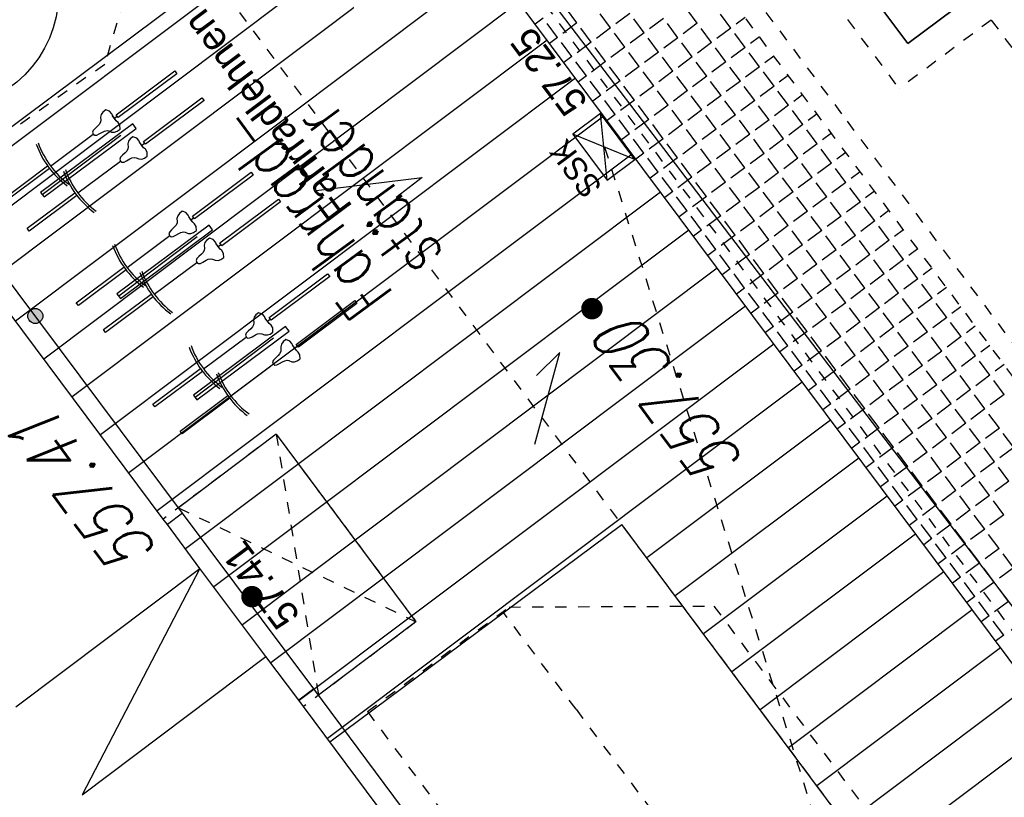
# Model space of a CAD drawing. Header units: metres. Extents: x 2 to 485, y 6 to 594.
# Tile 89 of 176: x 286.89 to 295.46, y 318.68 to 325.45. Entities that reach past the tile are written whole.
import ezdxf
from ezdxf.enums import TextEntityAlignment as Align

# ---------------------------------------------------------------- set-up
doc = ezdxf.new("R2010")
doc.units = ezdxf.units.M
doc.header["$LTSCALE"] = 0.0125
for name, pattern in [('237-14_Züricher Str._GL_3_RW_2014-11-28_bea$0$STRICHLINIE2', [9.525, 6.35, -3.175]), ('237-14_Züricher Str._GL_3_RW_2014-11-28_bea$0$STRICHPUNKT2', [12.7, 6.35, -3.175, 0, -3.175]), ('250', [0]), ('260241_A_bea$0$GESTRICHELTX2', [0.7, 0.5, -0.2]), ('260241_A_bea$0$PUNKTIERT', [0.2, 0, -0.2]), ('GESTRICHELT', [0.4, 0.2, -0.2]), ('GEWOFAG_Hof 2_141023_Grundriss_bea$0$AUSGEZOGEN', [0])]:
    doc.linetypes.add(name, pattern=pattern)
for name, color, linetype in [('237-14_Züricher Str._GL_3_RW_2014-11-28_bea$0$_GRU_Allgemein_Text', 151, 'Continuous'), ('237-14_Züricher Str._GL_3_RW_2014-11-28_bea$0$_GRU_Drainage', 54, '237-14_Züricher Str._GL_3_RW_2014-11-28_bea$0$STRICHPUNKT2'), ('237-14_Züricher Str._GL_3_RW_2014-11-28_bea$0$_GRU_Regenwasser', 150, '237-14_Züricher Str._GL_3_RW_2014-11-28_bea$0$STRICHLINIE2'), ('260241_A_bea$0$B07_FLSTGR', 9, 'Continuous'), ('260241_A_bea$0$B10_GEBAEUDE', 1, 'Continuous'), ('260241_A_bea$0$B13_GEB_ZUBEHOER', 12, 'Continuous'), ('260241_A_bea$0$B14_GEB_ZUB_GESTR', 12, 'Continuous'), ('260241_A_bea$0$B25_EINFASS_GEPKT', 7, '260241_A_bea$0$PUNKTIERT'), ('260241_A_bea$0$B34_ZUBEHOER_1', 6, 'Continuous'), ('260241_A_bea$0$B53_HAUPTHOEHEN', 4, 'Continuous'), ('260241_A_bea$0$B54_HOEHEN', 253, 'Continuous'), ('f_baum', 3, 'Continuous'), ('f_entwässerung', 170, 'Continuous'), ('f_fahrrad', 201, 'Continuous'), ('f_fahrradbügel', 152, 'Continuous'), ('f_feuerwehr', 10, 'Continuous'), ('f_schraff', 251, 'Continuous'), ('f_text_100', 7, 'Continuous'), ('f_weg', 2, 'Continuous')]:
    doc.layers.add(name, color=color, linetype=linetype)
doc.layers.add('GEWOFAG_Hof 2_141023_Grundriss_bea$0$STANDARD', color=7, linetype='GEWOFAG_Hof 2_141023_Grundriss_bea$0$AUSGEZOGEN', lineweight=13)
doc.styles.add('237-14_Züricher Str._GL_3_RW_2014-11-28_bea$0$STANDARD', font='isocp.shx')
doc.styles.add('260241_A_bea$0$ROMANS', font='ROMANS')

# ---------------------------------------------------------------- blocks, each defined once
blk = doc.blocks.new('260241_A_bea$0$HOEHENPKT_ZENTR')
at = {"const_width": 0.75}
blk.add_lwpolyline([(-0.375, 0, 1), (0.375, 0, 1)], format="xyb", close=True, dxfattribs=at)
blk = doc.blocks.new('260241_A_bea$0$Hoehenpunkt_einfach')
at = {"lineweight": -2}
blk.add_hatch(color=256, dxfattribs=at).paths.add_polyline_path([(0, 0.105, -1), (0, -0.105, -1)], flags=0)
blk.add_circle((0, 0), 0.105, dxfattribs=at)

msp = doc.modelspace()

# ---------------------------------------------------------------- linework, layer by layer
at = {"layer": '237-14_Züricher Str._GL_3_RW_2014-11-28_bea$0$_GRU_Drainage'}
for p, q in [((292.6643, 327.3763), (294.5481, 324.8516)), ((295.3496, 325.4496), (294.5481, 324.8516)), ((295.3496, 325.4496), (301.2937, 317.4829))]:
    msp.add_line(p, q, dxfattribs=at)
at = {"layer": '237-14_Züricher Str._GL_3_RW_2014-11-28_bea$0$_GRU_Regenwasser', "ltscale": 0.05}
msp.add_line((293.987, 317.945), (291.9859, 324.3424), dxfattribs=at)
at = {"layer": '260241_A_bea$0$B07_FLSTGR', "color": 30, "linetype": 'Continuous'}
msp.add_line((322.4815, 284.9103), (252.4415, 377.0003), dxfattribs=at)
at = {"layer": '260241_A_bea$0$B10_GEBAEUDE', "color": 7, "linetype": 'Continuous'}
for p, q in [((288.1407, 321.1027), (279.9339, 332.0897)), ((288.1766, 321.0548), (288.1407, 321.1027)), ((288.4577, 320.6704), (288.1766, 321.0548)), ((289.0337, 319.9049), (288.4577, 320.6704)), ((289.3211, 319.5239), (289.0337, 319.9049)), ((289.3624, 319.4691), (289.3211, 319.5239)), ((297.4067, 308.6694), (289.3624, 319.4691))]:
    msp.add_line(p, q, dxfattribs=at)
at = {"layer": '260241_A_bea$0$B13_GEB_ZUBEHOER', "color": 7, "linetype": 'Continuous'}
for p, q in [((288.3084, 321.1525), (280.0235, 332.2423)), ((289.1235, 321.8419), (288.2717, 321.2012)), ((289.1235, 321.8419), (290.3412, 320.2069)), ((288.3084, 321.1525), (288.1766, 321.0548)), ((289.4515, 319.6223), (288.3084, 321.1525)), ((286.8574, 319.4663), (288.4577, 320.6704)), ((288.4577, 320.6704), (287.4335, 318.7007)), ((290.3412, 320.2069), (289.4929, 319.5674)), ((287.4335, 318.7007), (289.0337, 319.9049)), ((289.4515, 319.6223), (289.3211, 319.5239)), ((297.5744, 308.719), (289.4515, 319.6223))]:
    msp.add_line(p, q, dxfattribs=at)
at = {"layer": '260241_A_bea$0$B14_GEB_ZUB_GESTR', "color": 7, "linetype": '260241_A_bea$0$GESTRICHELTX2'}
for p, q in [((289.1235, 321.8419), (289.4929, 319.5674)), ((288.2717, 321.2012), (290.3412, 320.2069))]:
    msp.add_line(p, q, dxfattribs=at)
at = {"layer": '260241_A_bea$0$B25_EINFASS_GEPKT', "color": 7, "linetype": '260241_A_bea$0$PUNKTIERT', "ltscale": 0.5}
for p, q in [((294.0498, 324.6333), (284.3499, 337.6302)), ((292.8475, 323.7363), (283.1475, 336.7333)), ((288.1295, 326.7643), (287.6305, 325.0633)), ((287.6305, 325.0633), (286.3915, 324.1843)), ((302.5279, 313.2661), (294.0498, 324.6333)), ((301.3255, 312.3693), (292.8475, 323.7363)), ((289.1235, 321.8419), (288.1407, 321.1027)), ((289.1235, 321.8419), (290.3412, 320.2069)), ((289.9175, 319.4253), (291.1525, 320.3363)), ((291.1525, 320.3363), (292.9355, 320.3443)), ((292.9355, 320.3443), (297.4135, 314.3623)), ((291.7347, 319.4454), (291.0979, 320.296)), ((290.3412, 320.2069), (289.3624, 319.4691)), ((289.9175, 319.4253), (295.6525, 311.7683)), ((291.7347, 319.4454), (296.2127, 313.4634))]:
    msp.add_line(p, q, dxfattribs=at)
at = {"layer": '260241_A_bea$0$B34_ZUBEHOER_1', "color": 252, "linetype": 'Continuous'}
for p, q in [((287.7705, 324.4433), (287.0869, 323.9281)), ((288.436, 323.5603), (287.7524, 323.0451)), ((289.1015, 322.6773), (288.4185, 322.1613))]:
    msp.add_line(p, q, dxfattribs=at)
at = {"layer": 'f_baum'}
msp.add_circle((286.2279, 325.6796), 1, dxfattribs=at)
at = {"layer": 'f_entwässerung', "color": 170}
for p, q in [((291.9482, 324.6359), (291.7078, 324.4565)), ((292.2472, 324.2352), (291.9482, 324.6359)), ((292.0068, 324.0558), (291.9482, 324.6359)), ((291.7078, 324.4565), (292.0068, 324.0558)), ((292.2472, 324.2352), (291.7078, 324.4565)), ((292.0068, 324.0558), (292.2472, 324.2352))]:
    msp.add_line(p, q, dxfattribs=at)
at = {"layer": 'f_fahrrad'}
for p, q in [((287.6006, 324.6278), (287.5945, 324.6043)), ((287.6153, 324.6477), (287.6006, 324.6278)), ((287.6392, 324.6671), (287.6153, 324.6477)), ((287.6725, 324.6545), (287.6392, 324.6671)), ((287.6917, 324.6331), (287.6725, 324.6545)), ((287.7001, 324.6146), (287.6917, 324.6331)), ((287.7317, 324.5718), (287.6967, 324.6192)), ((287.5847, 324.5425), (287.5711, 324.5274)), ((287.5952, 324.5618), (287.5847, 324.5425)), ((287.5945, 324.6043), (287.5963, 324.5775)), ((287.5963, 324.5775), (287.5952, 324.5618)), ((287.7159, 324.5932), (287.7001, 324.6146)), ((287.7159, 324.5932), (287.7402, 324.6113)), ((287.7317, 324.5718), (287.7159, 324.5932)), ((287.7159, 324.5932), (287.7159, 324.5932)), ((287.7159, 324.5932), (287.7159, 324.5932)), ((287.7159, 324.5932), (287.7159, 324.5932)), ((287.7159, 324.5932), (287.7159, 324.5932)), ((287.747, 324.5583), (287.7317, 324.5718)), ((287.7619, 324.5338), (287.747, 324.5583)), ((287.7641, 324.4982), (287.7619, 324.5338)), ((287.1591, 324.1778), (287.5307, 324.455)), ((287.5309, 324.4886), (287.5238, 324.4718)), ((287.5238, 324.4718), (287.5298, 324.4556)), ((287.5298, 324.4556), (287.5436, 324.4451)), ((287.5475, 324.5059), (287.5309, 324.4886)), ((287.5436, 324.4451), (287.5617, 324.4469)), ((287.5711, 324.5274), (287.5475, 324.5059)), ((287.5617, 324.4469), (287.5831, 324.4578)), ((287.5831, 324.4578), (287.6106, 324.474)), ((287.6106, 324.474), (287.629, 324.4826)), ((287.629, 324.4826), (287.6505, 324.487)), ((287.6505, 324.487), (287.6659, 324.4835)), ((287.6659, 324.4835), (287.691, 324.4739)), ((287.691, 324.4739), (287.7152, 324.4728)), ((287.7152, 324.4728), (287.7386, 324.481)), ((287.7386, 324.481), (287.7641, 324.4982)), ((287.8379, 324.3935), (287.8319, 324.37)), ((287.8319, 324.37), (287.8336, 324.3432)), ((287.8526, 324.4134), (287.8379, 324.3935)), ((287.8765, 324.4327), (287.8526, 324.4134)), ((287.9099, 324.4202), (287.8765, 324.4327)), ((287.929, 324.3988), (287.9099, 324.4202)), ((287.9374, 324.3802), (287.929, 324.3988)), ((287.969, 324.3375), (287.934, 324.3849)), ((287.9532, 324.3589), (287.9374, 324.3802)), ((287.9532, 324.3589), (287.9775, 324.377)), ((287.8084, 324.2931), (287.7849, 324.2716)), ((287.822, 324.3082), (287.8084, 324.2931)), ((287.8325, 324.3275), (287.822, 324.3082)), ((287.8336, 324.3432), (287.8325, 324.3275)), ((287.969, 324.3375), (287.9532, 324.3589)), ((287.9532, 324.3589), (287.9532, 324.3589)), ((287.9532, 324.3589), (287.9532, 324.3589)), ((287.9532, 324.3589), (287.9532, 324.3589)), ((287.9532, 324.3589), (287.9532, 324.3589)), ((287.9844, 324.324), (287.969, 324.3375)), ((287.9992, 324.2994), (287.9844, 324.324)), ((288.0014, 324.2639), (287.9992, 324.2994)), ((287.3965, 323.9434), (287.768, 324.2207)), ((287.7682, 324.2543), (287.7612, 324.2375)), ((287.7612, 324.2375), (287.7672, 324.2213)), ((287.7672, 324.2213), (287.7809, 324.2108)), ((287.7849, 324.2716), (287.7682, 324.2543)), ((287.7809, 324.2108), (287.799, 324.2126)), ((287.799, 324.2126), (287.8204, 324.2235)), ((287.8204, 324.2235), (287.8479, 324.2397)), ((287.8479, 324.2397), (287.8663, 324.2483)), ((287.8663, 324.2483), (287.8879, 324.2527)), ((287.8879, 324.2527), (287.9032, 324.2491)), ((287.9032, 324.2491), (287.9283, 324.2396)), ((287.9283, 324.2396), (287.9526, 324.2385)), ((287.9526, 324.2385), (287.976, 324.2467)), ((287.976, 324.2467), (288.0014, 324.2639)), ((288.2808, 323.7647), (288.2661, 323.7448)), ((288.3047, 323.7841), (288.2808, 323.7647)), ((288.338, 323.7715), (288.3047, 323.7841)), ((288.3572, 323.7501), (288.338, 323.7715)), ((288.2607, 323.6788), (288.2502, 323.6595)), ((288.2661, 323.7448), (288.26, 323.7213)), ((288.26, 323.7213), (288.2618, 323.6945)), ((288.2618, 323.6945), (288.2607, 323.6788)), ((288.3656, 323.7316), (288.3572, 323.7501)), ((288.3972, 323.6888), (288.3622, 323.7362)), ((288.3814, 323.7102), (288.3656, 323.7316)), ((288.3814, 323.7102), (288.4057, 323.7283)), ((288.3972, 323.6888), (288.3814, 323.7102)), ((288.3814, 323.7102), (288.3814, 323.7102)), ((288.3814, 323.7102), (288.3814, 323.7102)), ((288.3814, 323.7102), (288.3814, 323.7102)), ((288.3814, 323.7102), (288.3814, 323.7102)), ((288.4125, 323.6753), (288.3972, 323.6888)), ((288.4274, 323.6508), (288.4125, 323.6753)), ((288.1964, 323.6056), (288.1893, 323.5888)), ((288.1893, 323.5888), (288.1953, 323.5726)), ((288.213, 323.6229), (288.1964, 323.6056)), ((288.2366, 323.6444), (288.213, 323.6229)), ((288.2502, 323.6595), (288.2366, 323.6444)), ((288.2486, 323.5748), (288.2761, 323.591)), ((288.2761, 323.591), (288.2945, 323.5996)), ((288.2945, 323.5996), (288.316, 323.604)), ((288.316, 323.604), (288.3314, 323.6005)), ((288.3314, 323.6005), (288.3565, 323.5909)), ((288.3565, 323.5909), (288.3807, 323.5898)), ((288.3807, 323.5898), (288.4041, 323.598)), ((288.4041, 323.598), (288.4296, 323.6152)), ((288.4296, 323.6152), (288.4274, 323.6508)), ((287.8246, 323.2948), (288.1962, 323.572)), ((288.1953, 323.5726), (288.2091, 323.5621)), ((288.2091, 323.5621), (288.2272, 323.5639)), ((288.2272, 323.5639), (288.2486, 323.5748)), ((288.5034, 323.5105), (288.4974, 323.487)), ((288.5181, 323.5304), (288.5034, 323.5105)), ((288.542, 323.5497), (288.5181, 323.5304)), ((288.5754, 323.5372), (288.542, 323.5497)), ((288.5945, 323.5158), (288.5754, 323.5372)), ((288.6029, 323.4972), (288.5945, 323.5158)), ((288.4875, 323.4252), (288.4739, 323.4101)), ((288.498, 323.4445), (288.4875, 323.4252)), ((288.4974, 323.487), (288.4991, 323.4602)), ((288.4991, 323.4602), (288.498, 323.4445)), ((288.6345, 323.4545), (288.5995, 323.5019)), ((288.6187, 323.4759), (288.6029, 323.4972)), ((288.6187, 323.4759), (288.643, 323.494)), ((288.6345, 323.4545), (288.6187, 323.4759)), ((288.6187, 323.4759), (288.6187, 323.4759)), ((288.6187, 323.4759), (288.6187, 323.4759)), ((288.6187, 323.4759), (288.6187, 323.4759)), ((288.6187, 323.4759), (288.6187, 323.4759)), ((288.6499, 323.441), (288.6345, 323.4545)), ((288.6647, 323.4164), (288.6499, 323.441)), ((288.062, 323.0604), (288.4335, 323.3377)), ((288.4337, 323.3713), (288.4267, 323.3545)), ((288.4267, 323.3545), (288.4327, 323.3383)), ((288.4327, 323.3383), (288.4464, 323.3278)), ((288.4504, 323.3886), (288.4337, 323.3713)), ((288.4739, 323.4101), (288.4504, 323.3886)), ((288.4645, 323.3296), (288.4859, 323.3405)), ((288.4859, 323.3405), (288.5134, 323.3567)), ((288.5134, 323.3567), (288.5318, 323.3653)), ((288.5318, 323.3653), (288.5534, 323.3697)), ((288.5534, 323.3697), (288.5687, 323.3661)), ((288.5687, 323.3661), (288.5938, 323.3566)), ((288.5938, 323.3566), (288.6181, 323.3555)), ((288.6181, 323.3555), (288.6415, 323.3637)), ((288.6415, 323.3637), (288.6669, 323.3809)), ((288.6669, 323.3809), (288.6647, 323.4164)), ((288.4464, 323.3278), (288.4645, 323.3296)), ((288.9322, 322.861), (288.9261, 322.8375)), ((288.9261, 322.8375), (288.9279, 322.8107)), ((288.9469, 322.881), (288.9322, 322.861)), ((288.9708, 322.9003), (288.9469, 322.881)), ((289.0041, 322.8877), (288.9708, 322.9003)), ((289.0233, 322.8664), (289.0041, 322.8877)), ((289.0317, 322.8478), (289.0233, 322.8664)), ((289.0633, 322.805), (289.0283, 322.8524)), ((289.0475, 322.8264), (289.0317, 322.8478)), ((289.0475, 322.8264), (289.0718, 322.8445)), ((289.0633, 322.805), (289.0475, 322.8264)), ((289.0475, 322.8264), (289.0475, 322.8264)), ((289.0475, 322.8264), (289.0475, 322.8264)), ((289.0475, 322.8264), (289.0475, 322.8264)), ((289.0475, 322.8264), (289.0475, 322.8264)), ((288.8791, 322.7391), (288.8624, 322.7218)), ((288.9027, 322.7606), (288.8791, 322.7391)), ((288.9163, 322.7757), (288.9027, 322.7606)), ((288.9268, 322.795), (288.9163, 322.7757)), ((288.9279, 322.8107), (288.9268, 322.795)), ((289.0786, 322.7916), (289.0633, 322.805)), ((289.0702, 322.7142), (289.0957, 322.7314)), ((289.0935, 322.767), (289.0786, 322.7916)), ((289.0957, 322.7314), (289.0935, 322.767)), ((288.4907, 322.411), (288.8623, 322.6882)), ((288.8624, 322.7218), (288.8554, 322.7051)), ((288.8554, 322.7051), (288.8614, 322.6888)), ((288.8614, 322.6888), (288.8752, 322.6783)), ((288.8752, 322.6783), (288.8933, 322.6801)), ((288.8933, 322.6801), (288.9147, 322.691)), ((288.9147, 322.691), (288.9422, 322.7072)), ((288.9422, 322.7072), (288.9606, 322.7158)), ((288.9606, 322.7158), (288.9821, 322.7202)), ((288.9821, 322.7202), (288.9975, 322.7167)), ((288.9975, 322.7167), (289.0226, 322.7071)), ((289.0226, 322.7071), (289.0468, 322.706)), ((289.0468, 322.706), (289.0702, 322.7142)), ((289.1842, 322.6466), (289.1695, 322.6267)), ((289.2081, 322.6659), (289.1842, 322.6466)), ((289.2415, 322.6534), (289.2081, 322.6659)), ((289.2606, 322.632), (289.2415, 322.6534)), ((289.1641, 322.5607), (289.1536, 322.5414)), ((289.1695, 322.6267), (289.1635, 322.6032)), ((289.1635, 322.6032), (289.1652, 322.5764)), ((289.1652, 322.5764), (289.1641, 322.5607)), ((289.269, 322.6135), (289.2606, 322.632)), ((289.3006, 322.5707), (289.2656, 322.6181)), ((289.2848, 322.5921), (289.269, 322.6135)), ((289.2848, 322.5921), (289.3091, 322.6102)), ((289.3006, 322.5707), (289.2848, 322.5921)), ((289.2848, 322.5921), (289.2848, 322.5921)), ((289.2848, 322.5921), (289.2848, 322.5921)), ((289.2848, 322.5921), (289.2848, 322.5921)), ((289.2848, 322.5921), (289.2848, 322.5921)), ((289.316, 322.5572), (289.3006, 322.5707)), ((289.0998, 322.4875), (289.0928, 322.4707)), ((289.1164, 322.5048), (289.0998, 322.4875)), ((289.14, 322.5263), (289.1164, 322.5048)), ((289.1536, 322.5414), (289.14, 322.5263)), ((289.1795, 322.4729), (289.1979, 322.4815)), ((289.1979, 322.4815), (289.2195, 322.4859)), ((289.2195, 322.4859), (289.2348, 322.4823)), ((289.2348, 322.4823), (289.2599, 322.4728)), ((289.2842, 322.4717), (289.3076, 322.4799)), ((289.3076, 322.4799), (289.333, 322.4971)), ((289.3308, 322.5327), (289.316, 322.5572)), ((289.333, 322.4971), (289.3308, 322.5327)), ((288.728, 322.1766), (289.0996, 322.4539)), ((289.0928, 322.4707), (289.0988, 322.4545)), ((289.0988, 322.4545), (289.1125, 322.444)), ((289.1125, 322.444), (289.1306, 322.4458)), ((289.1306, 322.4458), (289.152, 322.4567)), ((289.152, 322.4567), (289.1795, 322.4729)), ((289.2599, 322.4728), (289.2842, 322.4717))]:
    msp.add_line(p, q, dxfattribs=at)
for points in [[(288.2583, 324.9819), (287.7478, 324.601), (287.7299, 324.6251), (288.2404, 325.006)], [(288.4956, 324.7476), (287.9851, 324.3667), (287.9672, 324.3908), (288.4777, 324.7717)], [(287.1507, 324.1555), (286.7355, 323.8457), (286.7175, 323.8698), (287.1328, 324.1796)], [(288.9238, 324.0989), (288.4133, 323.718), (288.3954, 323.7421), (288.9059, 324.123)], [(287.3881, 323.9212), (286.9728, 323.6114), (286.9549, 323.6354), (287.3701, 323.9453)], [(289.1611, 323.8646), (288.6506, 323.4837), (288.6327, 323.5078), (289.1432, 323.8887)], [(287.8162, 323.2725), (287.401, 322.9627), (287.383, 322.9868), (287.7983, 323.2966)], [(289.5899, 323.2152), (289.0794, 322.8343), (289.0615, 322.8583), (289.572, 323.2392)], [(288.0536, 323.0382), (287.6383, 322.7284), (287.6204, 322.7524), (288.0356, 323.0623)], [(289.8272, 322.9808), (289.3167, 322.5999), (289.2988, 322.624), (289.8093, 323.0049)], [(288.4823, 322.3888), (288.0671, 322.0789), (288.0491, 322.103), (288.4644, 322.4128)], [(288.7197, 322.1544), (288.3044, 321.8446), (288.2865, 321.8687), (288.7017, 322.1785)]]:
    msp.add_lwpolyline(points, close=True, dxfattribs=at)
for centre, radius, start, end in [((287.7705, 324.6339), 0.7828, 199.85406, 233.26233), ((287.7705, 324.6339), 0.7628, 199.39784, 233.70883), ((288.0078, 324.3996), 0.7828, 199.85406, 233.26233), ((288.0078, 324.3996), 0.7628, 199.39784, 233.70883), ((288.436, 323.7509), 0.7828, 199.85406, 233.26233), ((288.436, 323.7509), 0.7628, 199.39784, 233.70883), ((288.6733, 323.5166), 0.7828, 199.85406, 233.26233), ((288.6733, 323.5166), 0.7628, 199.39784, 233.70883), ((289.1021, 322.8671), 0.7828, 199.85406, 233.26233), ((289.1021, 322.8671), 0.7628, 199.39784, 233.70883), ((289.3394, 322.6328), 0.7828, 199.85406, 233.26233), ((289.3394, 322.6328), 0.7628, 199.39784, 233.70883)]:
    msp.add_arc(centre, radius, start, end, dxfattribs=at)
at = {"layer": 'f_fahrradbügel', "linetype": '250'}
for p, q in [((287.8742, 324.5451), (287.072, 323.9482)), ((287.9041, 324.505), (287.8742, 324.5451)), ((287.1019, 323.908), (287.9041, 324.505)), ((287.072, 323.9482), (287.1019, 323.908)), ((288.5397, 323.6621), (287.7375, 323.0652)), ((287.7674, 323.025), (288.5696, 323.622)), ((288.5696, 323.622), (288.5397, 323.6621)), ((287.7375, 323.0652), (287.7674, 323.025)), ((289.2058, 322.7784), (288.4036, 322.1814)), ((288.4334, 322.1413), (289.2357, 322.7382)), ((289.2357, 322.7382), (289.2058, 322.7784)), ((288.4036, 322.1814), (288.4334, 322.1413))]:
    msp.add_line(p, q, dxfattribs=at)
at = {"layer": 'f_feuerwehr', "linetype": 'GESTRICHELT'}
for p, q in [((315.8955, 289.2086), (266.222, 355.7851)), ((309.4211, 303.7392), (274.1087, 351.0672))]:
    msp.add_line(p, q, dxfattribs=at)
at = {"layer": 'f_schraff', "linetype": 'Continuous'}
for p, q in [((290.2488, 326.9269), (286.1115, 323.8193)), ((290.4956, 326.5961), (286.3586, 323.4886)), ((290.7425, 326.2653), (286.6056, 323.158)), ((290.9893, 325.9345), (286.8527, 322.8273)), ((291.2361, 325.6037), (287.0997, 322.4967)), ((291.7421, 325.4238), (291.6509, 325.5459)), ((292.0353, 325.3811), (291.9442, 325.5033)), ((292.2033, 325.5064), (292.0811, 325.4153)), ((292.7898, 325.4212), (292.6987, 325.5433)), ((293.0831, 325.3785), (292.9919, 325.5007)), ((291.4488, 325.4664), (291.3791, 325.4144)), ((291.5741, 325.2984), (291.483, 325.4206)), ((291.7421, 325.4238), (291.6199, 325.3326)), ((292.3286, 325.3385), (292.2375, 325.4606)), ((292.4965, 325.4638), (292.3744, 325.3727)), ((292.6219, 325.2958), (292.5307, 325.418)), ((292.7898, 325.4212), (292.6677, 325.33)), ((293.2067, 325.4708), (293.1289, 325.4127)), ((291.8674, 325.2558), (291.7762, 325.378)), ((292.0353, 325.3811), (291.9132, 325.29)), ((292.1606, 325.2132), (292.0695, 325.3353)), ((292.3286, 325.3385), (292.2064, 325.2473)), ((292.9151, 325.2532), (292.824, 325.3753)), ((293.0831, 325.3785), (292.9609, 325.2874)), ((293.2084, 325.2106), (293.1172, 325.3327)), ((291.4829, 325.2729), (287.3468, 322.166)), ((291.5741, 325.2984), (291.5044, 325.2464)), ((291.6994, 325.1305), (291.6083, 325.2526)), ((291.8674, 325.2558), (291.7452, 325.1647)), ((292.4539, 325.1705), (292.3628, 325.2927)), ((292.6219, 325.2958), (292.4997, 325.2047)), ((292.7472, 325.1279), (292.656, 325.25)), ((292.9151, 325.2532), (292.793, 325.1621)), ((293.332, 325.3028), (293.2542, 325.2447)), ((291.9927, 325.0879), (291.9015, 325.21)), ((292.1606, 325.2132), (292.0385, 325.122)), ((292.2859, 325.0452), (292.1948, 325.1674)), ((292.4539, 325.1705), (292.3318, 325.0794)), ((293.0404, 325.0853), (292.9493, 325.2074)), ((293.2084, 325.2106), (293.0862, 325.1194)), ((293.3337, 325.0426), (293.2426, 325.1648)), ((293.4573, 325.1349), (293.3795, 325.0768)), ((291.6994, 325.1305), (291.6297, 325.0785)), ((291.8247, 324.9625), (291.7336, 325.0847)), ((291.9927, 325.0879), (291.8705, 324.9967)), ((292.5792, 325.0026), (292.4881, 325.1247)), ((292.7472, 325.1279), (292.625, 325.0368)), ((292.8725, 324.9599), (292.7813, 325.0821)), ((293.0404, 325.0853), (292.9183, 324.9941)), ((291.8247, 324.9625), (291.755, 324.9105)), ((292.118, 324.9199), (292.0269, 325.042)), ((292.2859, 325.0452), (292.1638, 324.9541)), ((292.4113, 324.8773), (292.3201, 324.9994)), ((292.5792, 325.0026), (292.4571, 324.9114)), ((293.1657, 324.9173), (293.0746, 325.0394)), ((293.3337, 325.0426), (293.2115, 324.9515)), ((293.459, 324.8747), (293.3679, 324.9968)), ((293.5826, 324.9669), (293.5048, 324.9088)), ((291.7298, 324.942), (287.5938, 321.8354)), ((291.95, 324.7946), (291.8589, 324.9167)), ((292.118, 324.9199), (291.9959, 324.8288)), ((292.4113, 324.8773), (292.2891, 324.7861)), ((292.7045, 324.8346), (292.6134, 324.9568)), ((292.8725, 324.9599), (292.7503, 324.8688)), ((292.9978, 324.792), (292.9067, 324.9141)), ((293.1657, 324.9173), (293.0436, 324.8262)), ((291.95, 324.7946), (291.8803, 324.7425)), ((292.2433, 324.7519), (292.1522, 324.8741)), ((292.5366, 324.7093), (292.4454, 324.8315)), ((292.7045, 324.8346), (292.5824, 324.7435)), ((292.9978, 324.792), (292.8756, 324.7008)), ((293.2911, 324.7493), (293.1999, 324.8715)), ((293.459, 324.8747), (293.3369, 324.7835)), ((293.5843, 324.7067), (293.4932, 324.8289)), ((293.708, 324.799), (293.6301, 324.7409)), ((292.0754, 324.6266), (291.9842, 324.7488)), ((292.2433, 324.7519), (292.1212, 324.6608)), ((292.3686, 324.584), (292.2775, 324.7061)), ((292.5366, 324.7093), (292.4144, 324.6182)), ((292.8298, 324.6667), (292.7387, 324.7888)), ((293.1231, 324.624), (293.032, 324.7462)), ((293.2911, 324.7493), (293.1689, 324.6582)), ((293.4164, 324.5814), (293.3252, 324.7035)), ((293.5843, 324.7067), (293.4622, 324.6156)), ((292.0754, 324.6266), (292.0056, 324.5746)), ((292.6619, 324.5414), (292.5708, 324.6635)), ((292.8298, 324.6667), (292.7077, 324.5755)), ((292.9552, 324.4987), (292.864, 324.6209)), ((293.1231, 324.624), (293.001, 324.5329)), ((293.7096, 324.5388), (293.6185, 324.6609)), ((293.8333, 324.631), (293.7554, 324.5729)), ((291.9766, 324.6112), (287.8409, 321.5047)), ((292.2007, 324.4587), (292.1095, 324.5808)), ((292.3686, 324.584), (292.2465, 324.4929)), ((292.4939, 324.416), (292.4028, 324.5382)), ((292.6619, 324.5414), (292.5397, 324.4502)), ((293.2484, 324.4561), (293.1573, 324.5782)), ((293.4164, 324.5814), (293.2942, 324.4903)), ((293.5417, 324.4134), (293.4505, 324.5356)), ((293.7096, 324.5388), (293.5875, 324.4476)), ((292.2007, 324.4587), (292.1309, 324.4066)), ((292.7872, 324.3734), (292.6961, 324.4956)), ((292.9552, 324.4987), (292.833, 324.4076)), ((293.0805, 324.3308), (292.9893, 324.4529)), ((293.2484, 324.4561), (293.1263, 324.3649)), ((293.8349, 324.3708), (293.7438, 324.493)), ((293.9586, 324.463), (293.8808, 324.405)), ((292.326, 324.2907), (292.2348, 324.4129)), ((292.4939, 324.416), (292.3718, 324.3249)), ((292.6192, 324.2481), (292.5281, 324.3702)), ((292.7872, 324.3734), (292.6651, 324.2823)), ((293.3737, 324.2881), (293.2826, 324.4103)), ((293.5417, 324.4134), (293.4195, 324.3223)), ((293.667, 324.2455), (293.5759, 324.3676)), ((293.8349, 324.3708), (293.7128, 324.2797)), ((292.2234, 324.2804), (288.0879, 321.1741)), ((292.326, 324.2907), (292.2562, 324.2387)), ((292.9125, 324.2055), (292.8214, 324.3276)), ((293.0805, 324.3308), (292.9583, 324.2396)), ((293.2058, 324.1628), (293.1146, 324.285)), ((293.3737, 324.2881), (293.2516, 324.197)), ((293.9603, 324.2029), (293.8691, 324.325)), ((294.0839, 324.2951), (294.0061, 324.237)), ((292.4513, 324.1228), (292.3602, 324.2449)), ((292.6192, 324.2481), (292.4971, 324.157)), ((292.7446, 324.0801), (292.6534, 324.2023)), ((292.9125, 324.2055), (292.7904, 324.1143)), ((293.499, 324.1202), (293.4079, 324.2423)), ((293.667, 324.2455), (293.5448, 324.1544)), ((293.7923, 324.0775), (293.7012, 324.1997)), ((293.9603, 324.2029), (293.8381, 324.1117)), ((292.4513, 324.1228), (292.3815, 324.0707)), ((293.0378, 324.0375), (292.9467, 324.1597)), ((293.2058, 324.1628), (293.0836, 324.0717)), ((293.3311, 323.9949), (293.24, 324.117)), ((293.499, 324.1202), (293.3769, 324.029)), ((294.0856, 324.0349), (293.9944, 324.157)), ((294.2092, 324.1271), (294.1314, 324.0691)), ((292.5766, 323.9548), (292.4855, 324.077)), ((292.7446, 324.0801), (292.6224, 323.989)), ((292.8699, 323.9122), (292.7787, 324.0343)), ((293.0378, 324.0375), (292.9157, 323.9464)), ((293.6244, 323.9522), (293.5332, 324.0744)), ((293.7923, 324.0775), (293.6702, 323.9864)), ((293.9176, 323.9096), (293.8265, 324.0317)), ((294.0856, 324.0349), (293.9634, 323.9438)), ((292.4703, 323.9496), (288.3349, 320.8434)), ((292.5766, 323.9548), (292.5068, 323.9027)), ((293.1631, 323.8696), (293.072, 323.9917)), ((293.3311, 323.9949), (293.2089, 323.9037)), ((293.4564, 323.8269), (293.3653, 323.9491)), ((293.6244, 323.9522), (293.5022, 323.8611)), ((294.2109, 323.867), (294.1198, 323.9891)), ((294.3345, 323.9592), (294.2567, 323.9011)), ((292.7019, 323.7869), (292.6108, 323.909)), ((292.8699, 323.9122), (292.7477, 323.8211)), ((292.9952, 323.7442), (292.9041, 323.8664)), ((293.1631, 323.8696), (293.041, 323.7784)), ((293.7497, 323.7843), (293.6585, 323.9064)), ((293.9176, 323.9096), (293.7955, 323.8185)), ((294.0429, 323.7416), (293.9518, 323.8638)), ((294.2109, 323.867), (294.0887, 323.7758)), ((292.7019, 323.7869), (292.6321, 323.7348)), ((293.2885, 323.7016), (293.1973, 323.8237)), ((293.4564, 323.8269), (293.3343, 323.7358)), ((293.5817, 323.659), (293.4906, 323.7811)), ((293.7497, 323.7843), (293.6275, 323.6931)), ((294.3362, 323.699), (294.2451, 323.8211)), ((294.4598, 323.7912), (294.382, 323.7332)), ((292.8272, 323.6189), (292.7361, 323.7411)), ((292.9952, 323.7442), (292.873, 323.6531)), ((293.1205, 323.5763), (293.0294, 323.6984)), ((293.2885, 323.7016), (293.1663, 323.6105)), ((293.875, 323.6163), (293.7838, 323.7385)), ((294.0429, 323.7416), (293.9208, 323.6505)), ((294.1682, 323.5737), (294.0771, 323.6958)), ((294.3362, 323.699), (294.2141, 323.6079)), ((292.7171, 323.6188), (288.582, 320.5128)), ((292.8272, 323.6189), (292.7574, 323.5668)), ((293.4138, 323.5336), (293.3226, 323.6558)), ((293.5817, 323.659), (293.4596, 323.5678)), ((293.707, 323.491), (293.6159, 323.6132)), ((293.875, 323.6163), (293.7528, 323.5252)), ((294.4615, 323.531), (294.3704, 323.6532)), ((294.5851, 323.6233), (294.5073, 323.5652)), ((292.9526, 323.451), (292.8614, 323.5731)), ((293.1205, 323.5763), (292.9984, 323.4852)), ((293.2458, 323.4083), (293.1547, 323.5305)), ((293.4138, 323.5336), (293.2916, 323.4425)), ((294.0003, 323.4484), (293.9092, 323.5705)), ((294.1682, 323.5737), (294.0461, 323.4825)), ((294.2936, 323.4057), (294.2024, 323.5279)), ((294.4615, 323.531), (294.3394, 323.4399)), ((292.9526, 323.451), (292.8827, 323.3989)), ((293.5391, 323.3657), (293.4479, 323.4878)), ((293.707, 323.491), (293.5849, 323.3999)), ((293.8323, 323.3231), (293.7412, 323.4452)), ((294.0003, 323.4484), (293.8782, 323.3572)), ((294.5868, 323.3631), (294.4957, 323.4852)), ((294.7105, 323.4553), (294.6326, 323.3973)), ((293.0779, 323.283), (292.9867, 323.4052)), ((293.2458, 323.4083), (293.1237, 323.3172)), ((293.3711, 323.2404), (293.28, 323.3625)), ((293.5391, 323.3657), (293.4169, 323.2746)), ((294.1256, 323.2804), (294.0345, 323.4026)), ((294.2936, 323.4057), (294.1714, 323.3146)), ((294.4189, 323.2378), (294.3277, 323.3599)), ((294.5868, 323.3631), (294.4647, 323.272)), ((292.9639, 323.288), (288.829, 320.1821)), ((293.0779, 323.283), (293.008, 323.2309)), ((293.6644, 323.1977), (293.5733, 323.3199)), ((293.8323, 323.3231), (293.7102, 323.2319)), ((293.9577, 323.1551), (293.8665, 323.2773)), ((294.1256, 323.2804), (294.0035, 323.1893)), ((294.7121, 323.1951), (294.621, 323.3173)), ((294.8358, 323.2874), (294.7579, 323.2293)), ((293.2032, 323.1151), (293.112, 323.2372)), ((293.3711, 323.2404), (293.249, 323.1492)), ((293.4964, 323.0724), (293.4053, 323.1946)), ((293.6644, 323.1977), (293.5422, 323.1066)), ((294.2509, 323.1125), (294.1598, 323.2346)), ((294.4189, 323.2378), (294.2967, 323.1466)), ((294.5442, 323.0698), (294.4531, 323.192)), ((294.7121, 323.1951), (294.59, 323.104)), ((293.2032, 323.1151), (293.1333, 323.0629)), ((293.7897, 323.0298), (293.6986, 323.1519)), ((293.9577, 323.1551), (293.8355, 323.064)), ((294.083, 322.9872), (293.9918, 323.1093)), ((294.2509, 323.1125), (294.1288, 323.0213)), ((294.8375, 323.0272), (294.7463, 323.1493)), ((294.9611, 323.1194), (294.8833, 323.0614)), ((293.3285, 322.9471), (293.2374, 323.0693)), ((293.4964, 323.0724), (293.3743, 322.9813)), ((293.6218, 322.9045), (293.5306, 323.0266)), ((293.7897, 323.0298), (293.6676, 322.9387)), ((294.3762, 322.9445), (294.2851, 323.0667)), ((294.5442, 323.0698), (294.422, 322.9787)), ((294.6695, 322.9019), (294.5784, 323.024)), ((294.8375, 323.0272), (294.7153, 322.9361)), ((293.2107, 322.9571), (289.0761, 319.8515)), ((293.3285, 322.9471), (293.2586, 322.895)), ((293.6218, 322.9045), (293.4996, 322.8133)), ((293.915, 322.8618), (293.8239, 322.984)), ((294.083, 322.9872), (293.9608, 322.896)), ((294.2083, 322.8192), (294.1171, 322.9414)), ((294.3762, 322.9445), (294.2541, 322.8534)), ((294.9628, 322.8592), (294.8716, 322.9814)), ((295.0864, 322.9515), (295.0086, 322.8934)), ((293.4538, 322.7792), (293.3627, 322.9013)), ((293.7471, 322.7365), (293.6559, 322.8587)), ((293.915, 322.8618), (293.7929, 322.7707)), ((294.2083, 322.8192), (294.0861, 322.7281)), ((294.5016, 322.7766), (294.4104, 322.8987)), ((294.6695, 322.9019), (294.5474, 322.8107)), ((294.7948, 322.7339), (294.7037, 322.8561)), ((294.9628, 322.8592), (294.8406, 322.7681)), ((293.4538, 322.7792), (293.3839, 322.727)), ((293.5791, 322.6112), (293.488, 322.7334)), ((293.7471, 322.7365), (293.6249, 322.6454)), ((294.0403, 322.6939), (293.9492, 322.816)), ((294.3336, 322.6513), (294.2425, 322.7734)), ((294.5016, 322.7766), (294.3794, 322.6854)), ((294.7948, 322.7339), (294.6727, 322.6428)), ((295.0881, 322.6913), (294.9969, 322.8134)), ((295.2117, 322.7835), (295.1339, 322.7255)), ((293.8724, 322.5686), (293.7812, 322.6907)), ((294.0403, 322.6939), (293.9182, 322.6028)), ((294.1656, 322.5259), (294.0745, 322.6481)), ((294.3336, 322.6513), (294.2115, 322.5601)), ((294.6269, 322.6086), (294.5357, 322.7308)), ((294.9201, 322.566), (294.829, 322.6881)), ((295.0881, 322.6913), (294.9659, 322.6002)), ((295.2134, 322.5233), (295.1223, 322.6455)), ((293.4576, 322.6263), (289.3231, 319.5208)), ((293.5791, 322.6112), (293.5092, 322.559)), ((293.7044, 322.4433), (293.6133, 322.5654)), ((293.8724, 322.5686), (293.7502, 322.4774)), ((294.4589, 322.4833), (294.3678, 322.6054)), ((294.6269, 322.6086), (294.5047, 322.5175)), ((294.7522, 322.4407), (294.661, 322.5628)), ((294.9201, 322.566), (294.798, 322.4748)), ((295.337, 322.6156), (295.2592, 322.5575)), ((293.9977, 322.4006), (293.9066, 322.5228)), ((294.1656, 322.5259), (294.0435, 322.4348)), ((294.291, 322.358), (294.1998, 322.4801)), ((294.4589, 322.4833), (294.3368, 322.3922)), ((295.0454, 322.398), (294.9543, 322.5202)), ((295.2134, 322.5233), (295.0912, 322.4322)), ((295.3387, 322.3554), (295.2476, 322.4775)), ((293.7044, 322.4433), (293.6345, 322.3911)), ((293.8297, 322.2753), (293.7386, 322.3975)), ((293.9977, 322.4006), (293.8755, 322.3095)), ((294.5842, 322.3153), (294.4931, 322.4375)), ((294.7522, 322.4407), (294.63, 322.3495)), ((294.8775, 322.2727), (294.7864, 322.3949)), ((295.0454, 322.398), (294.9233, 322.3069)), ((295.4623, 322.4476), (295.3845, 322.3896)), ((294.123, 322.2327), (294.0319, 322.3548)), ((294.291, 322.358), (294.1688, 322.2668)), ((294.4163, 322.19), (294.3251, 322.3122)), ((294.5842, 322.3153), (294.4621, 322.2242)), ((295.1708, 322.2301), (295.0796, 322.3522)), ((295.3387, 322.3554), (295.2166, 322.2642)), ((295.464, 322.1874), (295.3729, 322.3096)), ((293.7044, 322.2955), (289.5702, 319.1902)), ((293.8297, 322.2753), (293.7598, 322.2231)), ((293.9551, 322.1074), (293.8639, 322.2295)), ((294.123, 322.2327), (294.0009, 322.1415)), ((294.7095, 322.1474), (294.6184, 322.2695)), ((294.8775, 322.2727), (294.7553, 322.1816)), ((295.0028, 322.1048), (294.9117, 322.2269)), ((295.1708, 322.2301), (295.0486, 322.1389)), ((294.2483, 322.0647), (294.1572, 322.1869)), ((294.4163, 322.19), (294.2941, 322.0989)), ((294.5416, 322.0221), (294.4504, 322.1442)), ((294.7095, 322.1474), (294.5874, 322.0563)), ((295.2961, 322.0621), (295.2049, 322.1843)), ((295.464, 322.1874), (295.3419, 322.0963)), ((293.9551, 322.1074), (293.8851, 322.0552)), ((294.0804, 321.9394), (293.9892, 322.0616)), ((294.2483, 322.0647), (294.1262, 321.9736)), ((294.8349, 321.9794), (294.7437, 322.1016)), ((295.0028, 322.1048), (294.8807, 322.0136)), ((295.1281, 321.9368), (295.037, 322.059)), ((295.2961, 322.0621), (295.1739, 321.971)), ((293.9512, 321.9647), (292.352, 320.7635)), ((294.3736, 321.8968), (294.2825, 322.0189)), ((294.5416, 322.0221), (294.4194, 321.9309)), ((294.6669, 321.8541), (294.5758, 321.9763)), ((294.8349, 321.9794), (294.7127, 321.8883)), ((295.4214, 321.8942), (295.3302, 322.0163)), ((294.0804, 321.9394), (294.0104, 321.8872)), ((294.2057, 321.7715), (294.1145, 321.8936)), ((294.3736, 321.8968), (294.2515, 321.8056)), ((294.9602, 321.8115), (294.869, 321.9336)), ((295.1281, 321.9368), (295.006, 321.8457)), ((295.2534, 321.7689), (295.1623, 321.891)), ((295.4214, 321.8942), (295.2992, 321.803)), ((294.4989, 321.7288), (294.4078, 321.851)), ((294.6669, 321.8541), (294.5448, 321.763)), ((294.7922, 321.6862), (294.7011, 321.8083)), ((294.9602, 321.8115), (294.838, 321.7204)), ((295.5467, 321.7262), (295.4556, 321.8484)), ((294.2057, 321.7715), (294.1357, 321.7192)), ((294.331, 321.6035), (294.2399, 321.7257)), ((294.4989, 321.7288), (294.3768, 321.6377)), ((295.0855, 321.6435), (294.9943, 321.7657)), ((295.2534, 321.7689), (295.1313, 321.6777)), ((295.3787, 321.6009), (295.2876, 321.723)), ((295.5467, 321.7262), (295.4245, 321.6351)), ((294.1981, 321.6339), (292.5989, 320.4327)), ((294.6243, 321.5609), (294.5331, 321.683)), ((294.7922, 321.6862), (294.6701, 321.595)), ((294.9175, 321.5182), (294.8264, 321.6404)), ((295.0855, 321.6435), (294.9633, 321.5524)), ((294.331, 321.6035), (294.261, 321.5513)), ((294.4563, 321.4356), (294.3652, 321.5577)), ((294.6243, 321.5609), (294.5021, 321.4697)), ((295.2108, 321.4756), (295.1197, 321.5977)), ((295.3787, 321.6009), (295.2566, 321.5098)), ((295.5041, 321.433), (295.4129, 321.5551)), ((294.7496, 321.3929), (294.6584, 321.5151)), ((294.9175, 321.5182), (294.7954, 321.4271)), ((295.0428, 321.3503), (294.9517, 321.4724)), ((295.2108, 321.4756), (295.0886, 321.3845)), ((294.4563, 321.4356), (294.3863, 321.3833)), ((294.5816, 321.2676), (294.4905, 321.3897)), ((294.7496, 321.3929), (294.6274, 321.3018)), ((295.3361, 321.3076), (295.245, 321.4298)), ((295.5041, 321.433), (295.3819, 321.3418)), ((294.4449, 321.3031), (292.8457, 320.1019)), ((294.8749, 321.225), (294.7838, 321.3471)), ((295.0428, 321.3503), (294.9207, 321.2591)), ((295.1682, 321.1823), (295.077, 321.3045)), ((295.3361, 321.3076), (295.214, 321.2165)), ((294.5816, 321.2676), (294.5116, 321.2154)), ((294.7069, 321.0996), (294.6158, 321.2218)), ((294.8749, 321.225), (294.7527, 321.1338)), ((295.4614, 321.1397), (295.3703, 321.2618)), ((295.0002, 321.057), (294.9091, 321.1792)), ((295.1682, 321.1823), (295.046, 321.0912)), ((295.2935, 321.0144), (295.2023, 321.1365)), ((295.4614, 321.1397), (295.3393, 321.0485)), ((294.7069, 321.0996), (294.6369, 321.0474)), ((294.8322, 320.9317), (294.7411, 321.0538)), ((295.0002, 321.057), (294.8781, 320.9659)), ((294.6917, 320.9722), (293.0925, 319.771)), ((294.8322, 320.9317), (294.7622, 320.8794)), ((295.1255, 320.8891), (295.0344, 321.0112)), ((295.2935, 321.0144), (295.1713, 320.9232)), ((295.4188, 320.8464), (295.3276, 320.9686)), ((294.9576, 320.7637), (294.8664, 320.8859)), ((295.1255, 320.8891), (295.0034, 320.7979)), ((295.4188, 320.8464), (295.2966, 320.7553)), ((294.9576, 320.7637), (294.8875, 320.7115)), ((295.2508, 320.7211), (295.1597, 320.8433)), ((295.5441, 320.6785), (295.453, 320.8006)), ((295.0829, 320.5958), (294.9917, 320.7179)), ((295.2508, 320.7211), (295.1287, 320.63)), ((295.3761, 320.5532), (295.285, 320.6753)), ((295.5441, 320.6785), (295.4219, 320.5873)), ((294.9385, 320.6414), (293.3394, 319.4402)), ((295.0829, 320.5958), (295.0128, 320.5435)), ((295.2082, 320.4278), (295.1171, 320.55)), ((295.3761, 320.5532), (295.254, 320.462)), ((295.5015, 320.3852), (295.4103, 320.5074)), ((295.2082, 320.4278), (295.1381, 320.3755)), ((295.3335, 320.2599), (295.2424, 320.382)), ((295.5015, 320.3852), (295.3793, 320.2941)), ((295.1854, 320.3106), (293.5862, 319.1094)), ((295.3335, 320.2599), (295.2634, 320.2076)), ((295.4588, 320.0919), (295.3677, 320.2141)), ((295.4588, 320.0919), (295.3887, 320.0396)), ((295.4322, 319.9798), (293.833, 318.7786)), ((295.679, 319.649), (294.0799, 318.4478)), ((295.9259, 319.3182), (294.3267, 318.117))]:
    msp.add_line(p, q, dxfattribs=at)
at = {"layer": 'f_text_100'}
for p, q in [((289.4729, 323.9653), (290.3943, 324.0766)), ((290.3943, 324.0766), (290.1679, 323.9048)), ((291.3753, 321.7548), (291.5925, 322.5535)), ((291.5925, 322.5535), (291.3897, 322.3544))]:
    msp.add_line(p, q, dxfattribs=at)
at = {"layer": 'f_weg'}
for p, q in [((301.0921, 312.394), (273.624, 349.2083)), ((286.0289, 323.9299), (288.5712, 325.8308)), ((289.5918, 319.1612), (292.1344, 321.0551)), ((297.8601, 313.3813), (292.1344, 321.0551))]:
    msp.add_line(p, q, dxfattribs=at)
at = {"layer": 'GEWOFAG_Hof 2_141023_Grundriss_bea$0$STANDARD', "color": 7, "linetype": 'GEWOFAG_Hof 2_141023_Grundriss_bea$0$AUSGEZOGEN', "lineweight": 35}
for p, q in [((294.6235, 325.2455), (293.0987, 327.2894)), ((295.425, 325.8434), (294.6235, 325.2455))]:
    msp.add_line(p, q, dxfattribs=at)

# ---------------------------------------------------------------- block references
at = {"layer": '260241_A_bea$0$B54_HOEHEN', "color": 252, "xscale": 0.125, "yscale": 0.125}
for p in [(291.8735, 322.9353), (288.9135, 320.4263)]:
    msp.add_blockref('260241_A_bea$0$HOEHENPKT_ZENTR', p, dxfattribs=at)
at = {"layer": '260241_A_bea$0$B54_HOEHEN', "color": 252, "xscale": 0.625, "yscale": 0.625, "zscale": 0.625}
msp.add_blockref('260241_A_bea$0$Hoehenpunkt_einfach', (287.0263, 322.8713), dxfattribs=at)

# ---------------------------------------------------------------- texts
at = {"layer": '237-14_Züricher Str._GL_3_RW_2014-11-28_bea$0$_GRU_Allgemein_Text', "style": '237-14_Züricher Str._GL_3_RW_2014-11-28_bea$0$STANDARD', "width": 0.7}
msp.add_text('<--Teilsickerrohr, DN100, 0,5%%% Gefälle<--', height=0.25, rotation=126.72761, dxfattribs=at).set_placement((298.0723, 321.3612), align=Align.MIDDLE_LEFT)
at = {"layer": '260241_A_bea$0$B34_ZUBEHOER_1', "color": 252, "style": '260241_A_bea$0$ROMANS', "width": 0.75}
for s, p in [('ständer', (290.5958, 323.4085)), ('Fahrrad-', (290.1552, 323.0581))]:
    msp.add_text(s, height=0.45, rotation=126.31344, dxfattribs=at).set_placement(p)
at = {"layer": '260241_A_bea$0$B53_HAUPTHOEHEN', "color": 252, "style": '260241_A_bea$0$ROMANS', "oblique": 15.00004, "width": 0.75}
msp.add_text('557.30', height=0.45, rotation=126.64184, dxfattribs=at).set_placement((292.0782, 322.7513), align=Align.MIDDLE_RIGHT)
msp.add_text('557.41', height=0.45, rotation=126.64184, dxfattribs=at).set_placement((288.1026, 320.825))
at = {"layer": 'f_entwässerung', "color": 170}
msp.add_text('SSK', height=0.2, rotation=126.72759, dxfattribs=at).set_placement((291.9705, 323.9976))
at = {"layer": 'f_text_100'}
for s, p in [('Fahrradlehnen', (289.7957, 323.8239)), ('57.25', (291.8469, 324.7368)), ('57.41', (289.3415, 320.2648))]:
    msp.add_text(s, height=0.25, rotation=126.72759, dxfattribs=at).set_placement(p)

doc.saveas('drawing.dxf')
